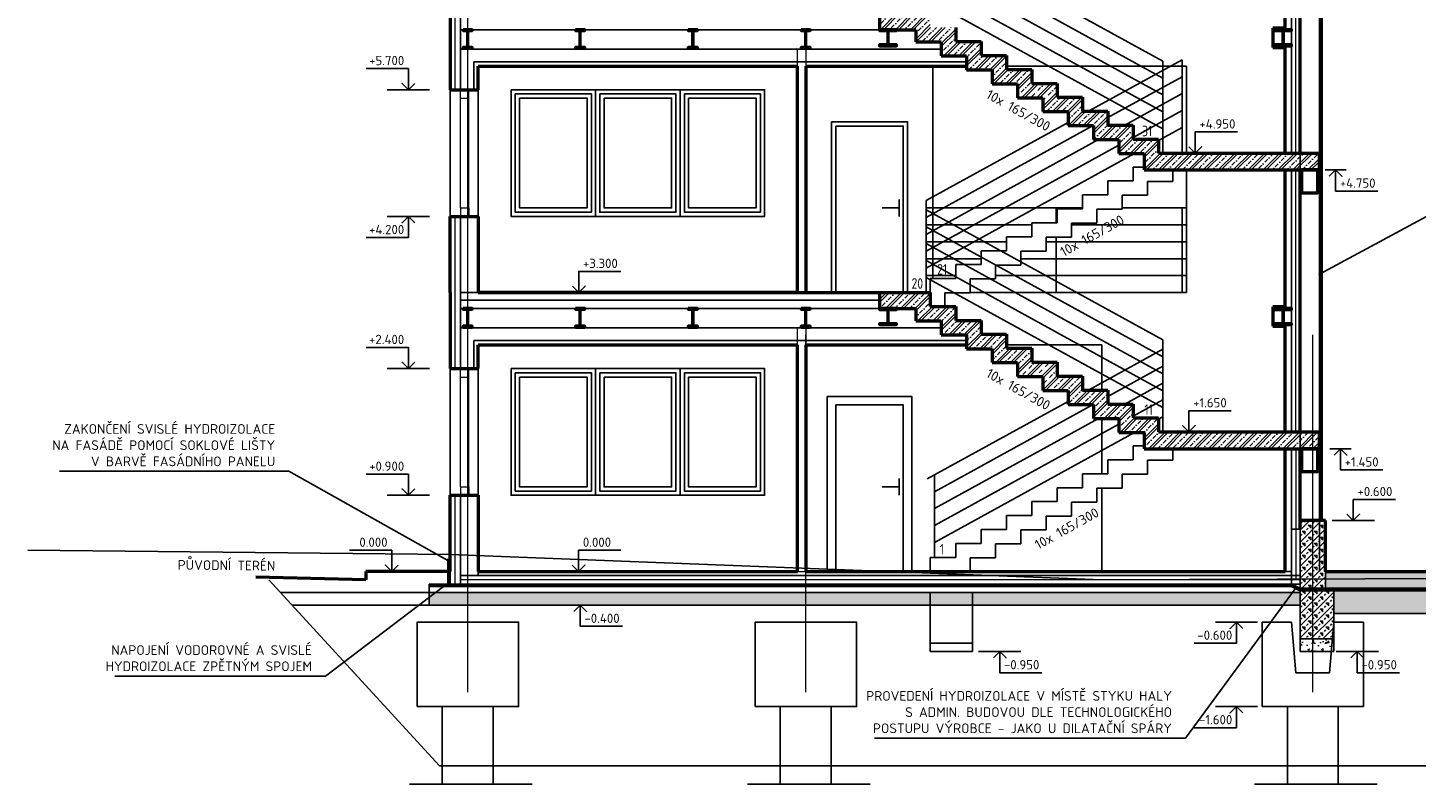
# Model space of a CAD drawing. Header units: millimetres. Extents: x -102634 to 407724, y -68883 to 155589.
# Tile 46 of 80: x 120207 to 136638, y 108641 to 117593. Entities that reach past the tile are written whole.
import ezdxf
from ezdxf.enums import TextEntityAlignment as Align
from ezdxf.lldxf.tags import DXFTag

# ---------------------------------------------------------------- set-up
doc = ezdxf.new("R2010")
doc.units = ezdxf.units.MM
doc.header["$LTSCALE"] = 20
doc.linetypes.add('IZOLACE_VODOTESNA_0.5', pattern=[30, 15, -15])
for name, color, linetype, lineweight in [('7_TISK PDF', 7, 'Continuous', 25), ('CKDVERE_', 7, 'Continuous', 25), ('CKIZOLACE', 7, 'Continuous', 18), ('CKOKNA', 7, 'Continuous', 18), ('CKRASTR', 7, 'DASHDOT', 18), ('CKSCHODY_POHLED', 7, 'Continuous', 25), ('CKSCHODY_REZ', 6, 'Continuous', 50), ('CKSTENY_PODROVINOU', 7, 'Continuous', 25), ('CKSTENY_REZ', 7, 'Continuous', 50), ('CKTEXTY_MALE', 8, 'Continuous', 18), ('CSPROFILY_REZY', 7, 'Continuous', 50), ('pohledy', 7, 'Continuous', 25), ('srafy', 7, 'Continuous', 18)]:
    doc.layers.add(name, color=color, linetype=linetype, lineweight=lineweight)
doc.layers.add('CKKOTY_VYS', color=8, linetype='Continuous', lineweight=25, plot=False)
doc.styles.get("Standard").update_dxf_attribs({"font": 'isocpeur.ttf'})
tags = doc.linetypes.add('DASHDOT', pattern=[25.4, 12.7, -6.35, 0, -6.35]).pattern_tags.tags
tags[10:11] = [DXFTag(74, 4), DXFTag(75, 0), DXFTag(340, '0'), DXFTag(46, 0.0), DXFTag(50, 0.0), DXFTag(44, 0.0), DXFTag(45, 0.0)]
tags[8:9] = [DXFTag(74, 4), DXFTag(75, 0), DXFTag(340, '0'), DXFTag(46, 0.0), DXFTag(50, 0.0), DXFTag(44, 0.0), DXFTag(45, 0.0)]
tags[6:7] = [DXFTag(74, 4), DXFTag(75, 0), DXFTag(340, '0'), DXFTag(46, 0.0), DXFTag(50, 0.0), DXFTag(44, 0.0), DXFTag(45, 0.0)]
tags[4:5] = [DXFTag(74, 4), DXFTag(75, 0), DXFTag(340, '0'), DXFTag(46, 0.0), DXFTag(50, 0.0), DXFTag(44, 0.0), DXFTag(45, 0.0)]
tags = doc.linetypes.add('DASHED', pattern=[19.05, 12.7, -6.35]).pattern_tags.tags
tags[6:7] = [DXFTag(74, 4), DXFTag(75, 0), DXFTag(340, '0'), DXFTag(46, 0.0), DXFTag(50, 0.0), DXFTag(44, 0.0), DXFTag(45, 0.0)]
tags[4:5] = [DXFTag(74, 4), DXFTag(75, 0), DXFTag(340, '0'), DXFTag(46, 0.0), DXFTag(50, 0.0), DXFTag(44, 0.0), DXFTag(45, 0.0)]
doc.linetypes.add('IZOLACE_POLYSTYREN_EXPANDOVANY', pattern='A,1,[224,CADKON.SHX,S=0.01,R=0,X=-0.5,Y=-1.74],-2', length=3)
doc.linetypes.add('IZOLACE_POLYSTYREN_PENOVY', pattern='A,0.001,[228,CADKON.SHX,S=0.1,R=0,X=0,Y=0],-2', length=2.001)
doc.linetypes.add('IZOLACE_PROTIOTRESOVA', pattern='A,0.001,[219,CADKON.SHX,S=1,R=0,X=0,Y=0],-1,[219,CADKON.SHX,S=1,R=180,X=1,Y=0],-1', length=2.001)
doc.linetypes.add('IZOLACE_TEPELNA_U', pattern='A,0.00254,-2.54,[216,CADKON.SHX,S=2.54,R=0,X=-2.54,Y=0],-15.24,[216,CADKON.SHX,S=2.54,R=180,X=2.54,Y=0],-2.54', length=20.32254)
tags = doc.linetypes.add('PRERUSENI', pattern='A,60,[100,CADKON.SHX,S=2.5,R=0,X=0,Y=0],-10', length=70).pattern_tags.tags
tags[12:13] = [DXFTag(74, 4), DXFTag(75, 0), DXFTag(340, '0'), DXFTag(46, 0.0), DXFTag(50, 0.0), DXFTag(44, 0.0), DXFTag(45, 0.0)]
doc.dimstyles.new('CADKON$7', dxfattribs={"dimscale": 100, "dimtxt": 2.5, "dimasz": 2.5, "dimexe": 1.8, "dimexo": 5, "dimgap": 0.6, "dimtad": 1, "dimrnd": 1, "dimtxsty": 'Standard', "dimblk1": 'OBLIQUE', "dimblk2": 'OBLIQUE', "dimsah": 1, "dimcen": 2.5, "dimadec": 1, "dimazin": 2, "dimtfac": 1, "dimtdec": 4, "dimtix": 1, "dimtmove": 0, "dimatfit": 3, "dimldrblk": 'DOTSMALL', "dimfxl": 5, "dimfxlon": 1, "dimtfill": 1, "dimtolj": 1, "dimarcsym": 0})
pattern_1 = [(45, (0, 0), (-70.71068, 70.71068), []), (45, (70.71, 0), (-70.71068, 70.71068), [25, -75]), (135, (123.74, 17.68), (-70.71068, -70.71068), [50, -50]), (0, (88.39, 53.03), (70.710678, 70.710678), [35.35534, -106.06602]), (90, (123.744, 17.68), (-70.710678, 70.710678), [35.35534, -106.06602])]
pattern_2 = [(45, (0, 0), (-88.38835, 88.38835), []), (45, (35.36, 0), (-88.38835, 88.38835), []), (45, (106.07, 0), (-53.03301, 123.74369), [50, -25, 0, -25])]
pattern_3 = [(50, (0, 0), (182.18467, -15.93909), [19.05, -209.55]), (355, (0, 0), (-35.24283, 191.05664), [15.24, -167.64]), (100.451, (15.18, -1.33), (146.9425, 175.11669), [16.19, -178.09]), (46.1842, (0, 50.8), (271.07904, -42.04233), [28.575, -314.325]), (96.6356, (22.6, 47.3), (237.40423, 247.42556), [24.285, -267.135]), (351.184, (0, 50.8), (237.4046, 247.4251), [22.86, -251.46]), (21, (25.4, 38.1), (151.61488, -102.26552), [19.05, -209.55]), (326, (25.4, 38.1), (61.80203, 184.18797), [15.24, -167.64]), (71.4514, (38.03, 29.58), (213.41649, 81.92286), [16.19, -178.09]), (37.5, (0, 0), (3.088603, 84.555039), [0, -165.608, 0, -170.18, 0, -168.275]), (7.5, (0, 0), (66.819663, 100.180575), [0, -97.028, 0, -161.798, 0, -64.135]), (-32.5, (-56.64, 0), (135.590595, -5.728744), [0, -63.5, 0, -198.12, 0, -262.89]), (-42.5, (-82.04, 0), (148.12918, 25.42649), [0, -82.55, 0, -131.572, 0, -186.69])]

# ---------------------------------------------------------------- blocks, each defined once
blk = doc.blocks.new('*U682')
at = {"color": 0, "linetype": 'ByBlock', "lineweight": -2}
blk.add_lwpolyline([(-1.5, 1.5), (0, 0), (1.5, 1.5), (0, 0), (0, 5), (10, 5)], dxfattribs=at)
blk = doc.blocks.new('*U683')
at = {"color": 0, "linetype": 'ByBlock', "lineweight": -2}
blk.add_lwpolyline([(-1.5, 1.5), (0, 0), (1.5, 1.5), (0, 0), (0, 5), (10, 5)], dxfattribs=at)
blk = doc.blocks.new('*U687')
at = {"color": 0, "linetype": 'ByBlock', "lineweight": -2}
blk.add_lwpolyline([(-1.5, 1.5), (0, 0), (1.5, 1.5), (0, 0), (0, 5), (10, 5)], dxfattribs=at)
blk = doc.blocks.new('*U688')
at = {"color": 0, "linetype": 'ByBlock', "lineweight": -2}
blk.add_lwpolyline([(-1.5, 1.5), (0, 0), (1.5, 1.5), (0, 0), (0, 5), (10, 5)], dxfattribs=at)
blk = doc.blocks.new('*U689')
at = {"color": 0, "linetype": 'ByBlock', "lineweight": -2}
blk.add_lwpolyline([(-1.5, 1.5), (0, 0), (1.5, 1.5), (0, 0), (0, 5), (10, 5)], dxfattribs=at)
blk = doc.blocks.new('*U694')
at = {"color": 0, "linetype": 'ByBlock', "lineweight": -2}
blk.add_lwpolyline([(-1.5, 1.5), (0, 0), (1.5, 1.5), (0, 0), (0, 5), (10, 5)], dxfattribs=at)
blk = doc.blocks.new('*U696')
at = {"color": 0, "linetype": 'ByBlock', "lineweight": -2}
blk.add_lwpolyline([(-1.5, 1.5), (0, 0), (1.5, 1.5), (0, 0), (0, 5), (10, 5)], dxfattribs=at)
blk = doc.blocks.new('*U700')
at = {"color": 0, "linetype": 'ByBlock', "lineweight": -2}
blk.add_lwpolyline([(-1.5, -1.5), (0, 0), (1.5, -1.5), (0, 0), (0, -5), (10, -5)], dxfattribs=at)
blk = doc.blocks.new('*U703')
at = {"color": 0, "linetype": 'ByBlock', "lineweight": -2}
blk.add_lwpolyline([(-1.5, -1.5), (0, 0), (1.5, -1.5), (0, 0), (0, -5), (10, -5)], dxfattribs=at)
blk = doc.blocks.new('*U786')
at = {"color": 0, "linetype": 'ByBlock', "lineweight": -2}
blk.add_lwpolyline([(-1.5, -1.5), (0, 0), (1.5, -1.5), (0, 0), (0, -5), (10, -5)], dxfattribs=at)
blk = doc.blocks.new('*U787')
at = {"color": 0, "linetype": 'ByBlock', "lineweight": -2}
blk.add_lwpolyline([(-1.5, -1.5), (0, 0), (1.5, -1.5), (0, 0), (0, -5), (10, -5)], dxfattribs=at)
blk = doc.blocks.new('*U695')
at = {"color": 0, "linetype": 'ByBlock', "lineweight": -2}
blk.add_lwpolyline([(-1.5, 1.5), (0, 0), (1.5, 1.5), (0, 0), (0, 5), (10, 5)], dxfattribs=at)
blk = doc.blocks.new('*U701')
at = {"color": 0, "linetype": 'ByBlock', "lineweight": -2}
blk.add_lwpolyline([(-1.5, -1.5), (0, 0), (1.5, -1.5), (0, 0), (0, -5), (10, -5)], dxfattribs=at)
blk = doc.blocks.new('*U718')
at = {"color": 0, "linetype": 'ByBlock', "lineweight": -2}
blk.add_lwpolyline([(-1.5, -1.5), (0, 0), (1.5, -1.5), (0, 0), (0, -5), (10, -5)], dxfattribs=at)
blk = doc.blocks.new('*U628')
at = {"layer": 'pohledy'}
for p, q in [((1500, 2400), (-1500, 2400)), ((-1500, 2400), (-1500, 900)), ((1500, 900), (1500, 2400)), ((-1500, 900), (1500, 900))]:
    blk.add_line(p, q, dxfattribs=at)
blk = doc.blocks.new('OK sklad')
at = {"layer": '7_TISK PDF', "transparency": 33554687}
for p, q in [((-230, 12624), (-230, 0)), ((0, 12624), (0, 0))]:
    blk.add_line(p, q, dxfattribs=at)
blk = doc.blocks.new('_OBLIQUE')
at = {"color": 0, "linetype": 'ByBlock', "transparency": 33554687}
blk.add_line((-0.5, -0.5), (0.5, 0.5), dxfattribs=at)
blk = doc.blocks.new('*U883')
at = {"color": 0, "linetype": 'ByBlock', "lineweight": -2}
blk.add_lwpolyline([(-1.5, -1.5), (0, 0), (1.5, -1.5), (0, 0), (0, -5), (10, -5)], dxfattribs=at)
blk = doc.blocks.new('*U884')
at = {"color": 0, "linetype": 'ByBlock', "lineweight": -2}
blk.add_lwpolyline([(-1.5, -1.5), (0, 0), (1.5, -1.5), (0, 0), (0, -5), (10, -5)], dxfattribs=at)

msp = doc.modelspace()

# ---------------------------------------------------------------- hatches: boundary and pattern name
at = {"layer": 'srafy'}
h = msp.add_hatch(dxfattribs=at)
h.set_pattern_fill('BETON-ZELEZOBETON', color=256, scale=25, style=0)
h.set_pattern_definition(pattern_2)
h.paths.add_polyline_path([(130888, 117595), (130888, 117760), (130838, 117760), (130418, 117760), (130288, 117760), (130288, 117670), (130288, 117570), (130488, 117570), (130718, 117570), (130718, 117425), (131018, 117425), (131018, 117340), (131018, 117260), (131318, 117260), (131318, 117190), (131318, 117140), (131318, 117095), (131618, 117095), (131618, 117040), (131618, 116930), (131918, 116930), (131918, 116765), (132018, 116765), (132118, 116765), (132218, 116765), (132218, 116600), (132518, 116600), (132518, 116472), (132518, 116435), (132815, 116435), (132818, 116435), (132818, 116270), (132879, 116270), (132918, 116270), (133118, 116270), (133118, 116202), (133118, 116105), (133306, 116105), (133418, 116105), (133418, 115945), (133418, 115910), (133758, 115910), (135088, 115910), (135163, 115910), (135263, 115910), (135263, 116110), (135163, 116110), (135088, 116110), (133638, 116110), (133588, 116110), (133588, 116260), (133588, 116275), (133288, 116275), (133288, 116295), (133288, 116440), (133188, 116440), (132988, 116440), (132988, 116530), (132988, 116605), (132918, 116605), (132818, 116605), (132761, 116605), (132688, 116605), (132688, 116770), (132388, 116770), (132388, 116935), (132118, 116935), (132088, 116935), (132088, 117100), (132018, 117100), (131788, 117100), (131788, 117140), (131788, 117265), (131488, 117265), (131488, 117430), (131188, 117430), (131188, 117595)])
h.paths.add_polyline_path([(135281, 115910), (135473, 115910), (135488, 115910), (135488, 116110), (135263, 116110), (135263, 115910)])
h.paths.add_polyline_path([(134360, 115746), (134360, 116274), (134690, 116274), (134690, 115746)], flags=24)
h = msp.add_hatch(dxfattribs=at)
h.set_pattern_fill('BETON-ZELEZOBETON', color=256, scale=25, style=0)
h.set_pattern_definition(pattern_2)
h.paths.add_polyline_path([(131318, 113960), (131318, 113890), (131318, 113840), (131318, 113795), (131618, 113795), (131618, 113740), (131618, 113630), (131918, 113630), (131918, 113465), (132018, 113465), (132118, 113465), (132218, 113465), (132218, 113300), (132518, 113300), (132518, 113172), (132518, 113135), (132815, 113135), (132818, 113135), (132818, 112970), (132879, 112970), (132918, 112970), (133118, 112970), (133118, 112902), (133118, 112805), (133306, 112805), (133418, 112805), (133418, 112645), (133418, 112610), (133758, 112610), (135088, 112610), (135163, 112610), (135263, 112610), (135263, 112810), (135163, 112810), (135088, 112810), (133638, 112810), (133588, 112810), (133588, 112960), (133588, 112975), (133288, 112975), (133288, 112995), (133288, 113140), (133188, 113140), (132988, 113140), (132988, 113230), (132988, 113305), (132918, 113305), (132818, 113305), (132761, 113305), (132688, 113305), (132688, 113470), (132388, 113470), (132388, 113635), (132118, 113635), (132088, 113635), (132088, 113800), (132018, 113800), (131788, 113800), (131788, 113840), (131788, 113965), (131488, 113965), (131488, 114130), (131188, 114130), (131188, 114295), (130888, 114295), (130888, 114460), (130838, 114460), (130418, 114460), (130288, 114460), (130288, 114370), (130288, 114270), (130488, 114270), (130718, 114270), (130718, 114125), (131018, 114125), (131018, 114040), (131018, 113960)])
h.paths.add_polyline_path([(134360, 112446), (134360, 112974), (134690, 112974), (134690, 112446)], flags=24)
h = msp.add_hatch(dxfattribs=at)
h.set_pattern_fill('BETON-ZELEZOBETON', color=256, scale=25, style=0)
h.set_pattern_definition(pattern_2)
h.paths.add_polyline_path([(135263, 112810), (135263, 112610), (135281, 112610), (135473, 112610), (135488, 112610), (135488, 112810)])
h.paths.add_polyline_path([(134360, 112446), (134360, 112974), (134690, 112974), (134690, 112446)], flags=24)
h = msp.add_hatch(dxfattribs=at)
h.set_pattern_fill('BETON-PERLITBETON', color=256, scale=25, style=0)
h.set_pattern_definition(pattern_1)
h.paths.add_polyline_path([(135563, 111160), (135563, 111760), (135493, 111760), (135263, 111760), (135263, 111660), (135263, 111110), (135263, 111069), (135563, 111070)])
h.paths.add_polyline_path([(135263, 110760), (135263, 110360), (135663, 110360), (135663, 110660), (135663, 110960), (135563, 110960), (135263, 110960), (135263, 110910)])
h = msp.add_hatch(dxfattribs=at)
h.set_pattern_fill('AR-CONC', color=256, style=0)
h.set_pattern_definition(pattern_3)
h.paths.add_polyline_path([(131388, 110760), (135263, 110760), (135263, 110910), (131388, 110910)])
h.paths.add_polyline_path([(131388, 110760), (131388, 110910), (130888, 110910), (130888, 110760)])
h.paths.add_polyline_path([(130888, 110760), (130888, 110910), (124957, 110910), (124957, 110760)])
h.paths.add_polyline_path([(128172, 110685), (128172, 111235), (128502, 111235), (128502, 110685)], flags=24)
h = msp.add_hatch(dxfattribs=at)
h.set_pattern_fill('BETON-ZELEZOBETON', color=256, scale=25, style=0)
h.set_pattern_definition(pattern_2)
h.paths.add_polyline_path([(157413, 110960), (157413, 111160), (157263, 111160), (150563, 111160), (147763, 111160), (146413, 111160), (146413, 111110), (150030, 110960)])
h.paths.add_polyline_path([(146413, 111160), (145063, 111160), (142263, 111160), (135563, 111160), (135563, 111070), (146413, 111110)])
h.paths.add_polyline_path([(146413, 111110), (150030, 110960), (135563, 110960), (135563, 111070)])
h.paths.add_polyline_path([(157413, 110960), (157413, 111160), (157563, 111160), (157563, 110960)])
h = msp.add_hatch(dxfattribs=at)
h.set_pattern_fill('BETON-PERLITBETON', color=256, scale=25, style=0)
h.set_pattern_definition(pattern_1)
h.paths.add_polyline_path([(135413, 110960), (135413, 111070), (135563, 111070), (135563, 110960)])
h.paths.add_polyline_path([(135413, 111070), (135413, 110960), (135263, 110960), (135263, 111069)])
h = msp.add_hatch(dxfattribs=at)
h.set_pattern_fill('AR-CONC', color=256, style=0)
h.set_pattern_definition(pattern_3)
h.paths.add_polyline_path([(157163, 110664), (157163, 110960), (150030, 110960)])
h.paths.add_polyline_path([(150030, 110960), (135663, 110960), (135663, 110660), (157163, 110660), (157163, 110664)])
h.paths.add_polyline_path([(137492, 110317), (137492, 110845), (137822, 110845), (137822, 110317)], flags=24)
h = msp.add_hatch(dxfattribs=at)
h.set_pattern_fill('AR-CONC', color=256, style=0)
h.set_pattern_definition(pattern_3)
h.paths.add_polyline_path([(135663, 110210), (135663, 110360), (135263, 110360), (135263, 110210)])

# ---------------------------------------------------------------- linework, layer by layer
at = {"layer": 'CKDVERE_'}
for p, q in [((125207, 116860), (125537, 116860)), ((125207, 115360), (125537, 115360)), ((125207, 113560), (125537, 113560)), ((125207, 112060), (125537, 112060))]:
    msp.add_line(p, q, dxfattribs=at)
at = {"layer": 'CKIZOLACE'}
for p, q in [((125177, 111010), (125177, 111310)), ((125327, 111010), (125327, 111110)), ((135263, 111010), (135263, 111110)), ((124957, 110980), (124957, 111010)), ((124957, 110980), (135156, 110980)), ((135263, 111010), (125327, 111010)), ((135156, 110980), (135256, 110930)), ((135256, 110930), (157563, 110930))]:
    msp.add_line(p, q, dxfattribs=at)
at = {"layer": 'CKIZOLACE', "linetype": 'IZOLACE_POLYSTYREN_PENOVY', "ltscale": 5}
for points in [[(135213, 116110), (135213, 117760), (135213, 119210)], [(135213, 112810), (135213, 114460), (135213, 115910)], [(135213, 112610), (135213, 111660)]]:
    msp.add_lwpolyline(points, dxfattribs=at)
at = {"layer": 'CKIZOLACE', "linetype": 'IZOLACE_POLYSTYREN_EXPANDOVANY', "ltscale": 3}
for points in [[(125267, 116860), (125267, 117760), (125267, 118660)], [(125267, 113560), (125267, 114460), (125267, 115360)], [(125267, 111010), (125267, 111160), (125267, 112060)]]:
    msp.add_lwpolyline(points, dxfattribs=at)
at = {"layer": 'CKIZOLACE', "linetype": 'IZOLACE_PROTIOTRESOVA', "ltscale": 5}
msp.add_lwpolyline([(135213, 111661), (135215, 111069)], dxfattribs=at)
at = {"layer": 'CKIZOLACE', "linetype": 'IZOLACE_VODOTESNA_0.5'}
for points in [[(125192, 111010, 30, 30, 0), (125192, 111310, 0, 0, 0)], [(124957, 110995, 30, 30, 0), (135159, 110995, 30, 30, 0), (135259, 110945, 30, 30, 0), (157563, 110945, 0, 0, 0)]]:
    msp.add_lwpolyline(points, format="xyseb", dxfattribs=at)
at = {"layer": 'CKIZOLACE', "linetype": 'IZOLACE_TEPELNA_U', "ltscale": 0.492126}
msp.add_lwpolyline([(135263, 111060), (125327, 111060)], dxfattribs=at)
at = {"layer": 'CKKOTY_VYS'}
for p, q in [((124962, 116860), (124462, 116860)), ((134198, 116110), (133698, 116110)), ((135809, 115910), (135559, 115910)), ((124962, 115360), (124462, 115360)), ((126977, 114460), (126477, 114460)), ((124962, 113560), (124462, 113560)), ((134198, 112810), (133698, 112810)), ((135867, 112610), (135617, 112610)), ((124962, 112060), (124462, 112060)), ((136143, 111760), (135643, 111760)), ((124765, 111160), (124265, 111160)), ((126976, 111160), (126476, 111160)), ((126995, 110760), (126495, 110760)), ((134761, 110560), (134261, 110560)), ((131959, 110210), (131459, 110210)), ((136190, 110210), (135690, 110210)), ((134761, 109560), (134261, 109560))]:
    msp.add_line(p, q, dxfattribs=at)
at = {"layer": 'CKOKNA'}
for p, q in [((125327, 116760), (125327, 116860)), ((125427, 116760), (125427, 116860)), ((125327, 115460), (125327, 116760)), ((125327, 116760), (125427, 116760)), ((125427, 115460), (125427, 116760)), ((125327, 115460), (125427, 115460)), ((125327, 115460), (125327, 115360)), ((125427, 115460), (125427, 115360)), ((125327, 113460), (125327, 113560)), ((125427, 113460), (125427, 113560)), ((125327, 112160), (125327, 113460)), ((125327, 113460), (125427, 113460)), ((125427, 112160), (125427, 113460)), ((125327, 112160), (125427, 112160)), ((125327, 112160), (125327, 112060)), ((125427, 112160), (125427, 112060))]:
    msp.add_line(p, q, dxfattribs=at)
at = {"layer": 'CKRASTR'}
for p, q in [((125413, 109729), (125413, 126228)), ((129413, 109729), (129413, 113960)), ((135413, 109729), (135413, 113960))]:
    msp.add_line(p, q, dxfattribs=at)
at = {"layer": 'CKSCHODY_POHLED'}
for p, q in [((133288, 115945), (133288, 115780)), ((133418, 115945), (133288, 115945)), ((133758, 115775), (133758, 115910)), ((133288, 115780), (132988, 115780)), ((132988, 115780), (132988, 115615)), ((133758, 115775), (133458, 115775)), ((133458, 115775), (133458, 115610)), ((132988, 115615), (132688, 115615)), ((132688, 115615), (132688, 115450)), ((133158, 115610), (133158, 115445)), ((133458, 115610), (133158, 115610)), ((132688, 115450), (132388, 115450)), ((132388, 115450), (132388, 115285)), ((132858, 115445), (132858, 115280)), ((133158, 115445), (132858, 115445)), ((132388, 115285), (132088, 115285)), ((132088, 115285), (132088, 115120)), ((132858, 115280), (132558, 115280)), ((132558, 115280), (132558, 115115)), ((132088, 115120), (131788, 115120)), ((131788, 115120), (131788, 114955)), ((132258, 115115), (132258, 114950)), ((132558, 115115), (132258, 115115)), ((131788, 114955), (131488, 114955)), ((131488, 114955), (131488, 114790)), ((131958, 114950), (131958, 114785)), ((132258, 114950), (131958, 114950)), ((131488, 114790), (131188, 114790)), ((131188, 114790), (131188, 114625)), ((131958, 114785), (131658, 114785)), ((131658, 114785), (131658, 114620)), ((131095, 114625), (130888, 114625)), ((130888, 114625), (130888, 114460)), ((131188, 114625), (131095, 114625)), ((131358, 114620), (131358, 114455)), ((131658, 114620), (131358, 114620)), ((131058, 114455), (131058, 114295)), ((131358, 114455), (131058, 114455)), ((133288, 112645), (133288, 112480)), ((133418, 112645), (133288, 112645)), ((133758, 112475), (133758, 112610)), ((133288, 112480), (132988, 112480)), ((132988, 112480), (132988, 112315)), ((133458, 112475), (133458, 112310)), ((133758, 112475), (133458, 112475)), ((132988, 112315), (132688, 112315)), ((132688, 112315), (132688, 112150)), ((133158, 112310), (133158, 112145)), ((133458, 112310), (133158, 112310)), ((132688, 112150), (132388, 112150)), ((132388, 112150), (132388, 111985)), ((132858, 112145), (132858, 111980)), ((133158, 112145), (132858, 112145)), ((132388, 111985), (132088, 111985)), ((132088, 111985), (132088, 111820)), ((132558, 111980), (132558, 111815)), ((132858, 111980), (132558, 111980)), ((132088, 111820), (131788, 111820)), ((131788, 111820), (131788, 111655)), ((132258, 111815), (132258, 111650)), ((132558, 111815), (132258, 111815)), ((131788, 111655), (131488, 111655)), ((131488, 111655), (131488, 111490)), ((132258, 111650), (131958, 111650)), ((131958, 111650), (131958, 111485)), ((131488, 111490), (131188, 111490)), ((131188, 111490), (131188, 111325)), ((131658, 111485), (131658, 111320)), ((131958, 111485), (131658, 111485)), ((131095, 111325), (130888, 111325)), ((130888, 111325), (130888, 111160)), ((131188, 111325), (131095, 111325)), ((131358, 111320), (131358, 111160)), ((131658, 111320), (131358, 111320)), ((131095, 111160), (130888, 111160))]:
    msp.add_line(p, q, dxfattribs=at)
at = {"layer": 'CKSCHODY_REZ'}
for points in [[(130288, 117760), (130288, 117570)], [(130718, 117570), (130718, 117425)], [(131188, 117595), (131188, 117430)], [(130718, 117425), (131018, 117425)], [(131018, 117425), (131018, 117260)], [(131188, 117430), (131488, 117430)], [(131488, 117430), (131488, 117265)], [(131018, 117260), (131318, 117260)], [(131318, 117260), (131318, 117095)], [(131488, 117265), (131788, 117265)], [(131788, 117265), (131788, 117100)], [(131318, 117095), (131618, 117095)], [(131618, 117095), (131618, 116930)], [(131788, 117100), (132088, 117100)], [(132088, 117100), (132088, 116935)], [(131618, 116930), (131918, 116930)], [(131918, 116930), (131918, 116765)], [(132088, 116935), (132388, 116935)], [(132388, 116935), (132388, 116770)], [(131918, 116765), (132218, 116765)], [(132218, 116765), (132218, 116600)], [(132388, 116770), (132688, 116770)], [(132688, 116770), (132688, 116605)], [(132218, 116600), (132518, 116600)], [(132518, 116600), (132518, 116435)], [(132688, 116605), (132988, 116605)], [(132988, 116605), (132988, 116440)], [(132518, 116435), (132818, 116435)], [(132818, 116435), (132818, 116270)], [(132988, 116440), (133288, 116440)], [(133288, 116440), (133288, 116275)], [(132818, 116270), (133118, 116270)], [(133118, 116270), (133118, 116105)], [(133288, 116275), (133588, 116275)], [(133588, 116275), (133588, 116110)], [(133118, 116105), (133418, 116105)], [(133418, 116105), (133418, 115910)], [(133588, 116110), (135488, 116110)], [(135488, 116110), (135488, 115960)], [(135488, 116110), (135488, 115960)], [(135488, 116110), (135488, 115910)], [(133418, 115910), (135488, 115910)], [(130288, 114460), (130288, 114270)], [(130588, 114460), (130888, 114460)], [(130888, 114460), (130888, 114295)], [(130718, 114270), (130718, 114125)], [(130888, 114295), (131188, 114295)], [(131188, 114295), (131188, 114130)], [(130718, 114125), (131018, 114125)], [(131018, 114125), (131018, 113960)], [(131188, 114130), (131488, 114130)], [(131488, 114130), (131488, 113965)], [(131018, 113960), (131318, 113960)], [(131318, 113960), (131318, 113795)], [(131488, 113965), (131788, 113965)], [(131788, 113965), (131788, 113800)], [(131318, 113795), (131618, 113795)], [(131618, 113795), (131618, 113630)], [(131788, 113800), (132088, 113800)], [(132088, 113800), (132088, 113635)], [(131618, 113630), (131918, 113630)], [(131918, 113630), (131918, 113465)], [(132088, 113635), (132388, 113635)], [(132388, 113635), (132388, 113470)], [(131918, 113465), (132218, 113465)], [(132218, 113465), (132218, 113300)], [(132388, 113470), (132688, 113470)], [(132688, 113470), (132688, 113305)], [(132218, 113300), (132518, 113300)], [(132518, 113300), (132518, 113135)], [(132688, 113305), (132988, 113305)], [(132988, 113305), (132988, 113140)], [(132518, 113135), (132818, 113135)], [(132818, 113135), (132818, 112970)], [(132988, 113140), (133288, 113140)], [(133288, 113140), (133288, 112975)], [(132818, 112970), (133118, 112970)], [(133118, 112970), (133118, 112805)], [(133288, 112975), (133588, 112975)], [(133588, 112975), (133588, 112810)], [(133118, 112805), (133418, 112805)], [(133418, 112805), (133418, 112610)], [(133588, 112810), (135488, 112810)], [(135488, 112810), (135488, 112660)], [(135488, 112810), (135488, 112660)], [(135488, 112810), (135488, 112610)], [(133418, 112610), (135488, 112610)]]:
    msp.add_lwpolyline(points, dxfattribs=at)
at = {"layer": 'CKSTENY_PODROVINOU'}
for p, q in [((125327, 116860), (125327, 117760)), ((135163, 116110), (135163, 117760)), ((135263, 116110), (135263, 117760)), ((125327, 116860), (125207, 116860)), ((135263, 116110), (135163, 116110)), ((135263, 115910), (135163, 115910)), ((135163, 114460), (135163, 115910)), ((135263, 114460), (135263, 115910)), ((125327, 115360), (125207, 115360)), ((125327, 114460), (125327, 115360)), ((125327, 113560), (125327, 114460)), ((135163, 112810), (135163, 114460)), ((135263, 112810), (135263, 114460)), ((125327, 113560), (125207, 113560)), ((135263, 112810), (135163, 112810)), ((135163, 111010), (135163, 112610)), ((135163, 112610), (135163, 111660)), ((135263, 112610), (135163, 112610)), ((135263, 112610), (135263, 111660)), ((125327, 112060), (125207, 112060)), ((125327, 111160), (125327, 112060)), ((135263, 111660), (135163, 111660)), ((135263, 111660), (135163, 111660)), ((135263, 111661), (135263, 111069)), ((125327, 111010), (125327, 111160)), ((124957, 111010), (135163, 111010)), ((124957, 111010), (135163, 111010)), ((124957, 110960), (124957, 111010)), ((124957, 111010), (135163, 111010)), ((124957, 110960), (124957, 111010)), ((125327, 111010), (125207, 111010)), ((135163, 111010), (135263, 110960)), ((135163, 111010), (135263, 110960)), ((135163, 111010), (135263, 110960)), ((135265, 111069), (135165, 111069)), ((135263, 110960), (135663, 110960)), ((135263, 110960), (157163, 110960)), ((135263, 110960), (157163, 110960)), ((135563, 110960), (157263, 110960))]:
    msp.add_line(p, q, dxfattribs=at)
at = {"layer": 'CKSTENY_REZ'}
for p, q in [((135513, 119435), (135513, 111760)), ((135088, 117590), (135088, 119210)), ((135263, 116110), (135263, 119210)), ((125207, 117760), (125207, 116860)), ((130288, 117570), (130718, 117570)), ((135088, 117590), (134943, 117590)), ((134943, 117590), (134943, 117360)), ((134943, 117360), (135088, 117360)), ((135088, 116110), (135088, 117360)), ((125537, 117140), (129318, 117140)), ((125537, 116860), (125537, 117140)), ((129318, 114460), (129318, 117140)), ((129418, 117140), (131318, 117140)), ((129418, 114460), (129418, 117140)), ((129418, 117140), (129418, 117140)), ((125207, 116860), (125537, 116860)), ((135088, 114290), (135088, 115910)), ((135263, 112810), (135263, 115910)), ((125207, 115360), (125537, 115360)), ((125207, 114460), (125207, 115360)), ((125537, 115360), (125537, 114460)), ((125207, 114460), (125207, 113560)), ((129318, 114460), (125537, 114460)), ((125537, 114460), (129318, 114460)), ((129318, 114460), (130888, 114460)), ((135263, 112810), (135263, 114460)), ((130288, 114270), (130718, 114270)), ((135088, 114290), (134943, 114290)), ((134943, 114290), (134943, 114060)), ((134943, 114060), (135088, 114060)), ((135088, 112810), (135088, 114060)), ((125537, 113560), (125537, 113840)), ((125537, 113840), (129318, 113840)), ((129318, 111160), (129318, 113840)), ((129418, 113840), (129418, 113840)), ((129418, 113840), (131318, 113840)), ((129418, 111160), (129418, 113840)), ((125207, 113560), (125537, 113560)), ((135088, 111160), (135088, 112610)), ((135263, 111660), (135263, 112610)), ((125207, 112060), (125537, 112060)), ((125207, 111160), (125207, 112060)), ((125537, 112060), (125537, 111160)), ((135563, 111760), (135263, 111760)), ((135563, 111160), (135563, 111760)), ((124207, 111060), (122907, 111091)), ((125177, 111160), (124207, 111160)), ((124207, 111160), (124207, 111060)), ((125537, 111160), (129318, 111160)), ((129418, 111160), (135088, 111160)), ((135563, 111160), (157263, 111160))]:
    msp.add_line(p, q, dxfattribs=at)
at = {"layer": 'CSPROFILY_REZY'}
for points in [[(125358, 117570), (125358, 117561), (125398, 117561, -0.414214), (125410, 117549), (125410, 117372, -0.414214), (125398, 117360), (125358, 117360), (125358, 117350), (125468, 117350), (125468, 117360), (125428, 117360, -0.414214), (125416, 117372), (125416, 117549, -0.414214), (125428, 117561), (125468, 117561), (125468, 117570)], [(126688, 117570), (126688, 117561), (126728, 117561, -0.414214), (126740, 117549), (126740, 117372, -0.414214), (126728, 117360), (126688, 117360), (126688, 117350), (126798, 117350), (126798, 117360), (126758, 117360, -0.414214), (126746, 117372), (126746, 117549, -0.414214), (126758, 117561), (126798, 117561), (126798, 117570)], [(128023, 117570), (128023, 117561), (128063, 117561, -0.414214), (128075, 117549), (128075, 117372, -0.414214), (128063, 117360), (128023, 117360), (128023, 117350), (128133, 117350), (128133, 117360), (128093, 117360, -0.414214), (128081, 117372), (128081, 117549, -0.414214), (128093, 117561), (128133, 117561), (128133, 117570)], [(129358, 117570), (129358, 117561), (129398, 117561, -0.414214), (129410, 117549), (129410, 117372, -0.414214), (129398, 117360), (129358, 117360), (129358, 117350), (129468, 117350), (129468, 117360), (129428, 117360, -0.414214), (129416, 117372), (129416, 117549, -0.414214), (129428, 117561), (129468, 117561), (129468, 117570)], [(130288, 117570), (130288, 117560), (130367, 117560, -0.414214), (130385, 117542), (130385, 117408, -0.414214), (130367, 117390), (130288, 117390), (130288, 117380), (130488, 117380), (130488, 117390), (130409, 117390, -0.414214), (130391, 117408), (130391, 117542, -0.414214), (130409, 117560), (130488, 117560), (130488, 117570)], [(134963, 117570), (134963, 117560), (135042, 117560, -0.414214), (135060, 117542), (135060, 117408, -0.414214), (135042, 117390), (134963, 117390), (134963, 117380), (135163, 117380), (135163, 117390), (135084, 117390, -0.414214), (135066, 117408), (135066, 117542, -0.414214), (135084, 117560), (135163, 117560), (135163, 117570)], [(125358, 114270), (125358, 114261), (125398, 114261, -0.414214), (125410, 114249), (125410, 114072, -0.414214), (125398, 114060), (125358, 114060), (125358, 114050), (125468, 114050), (125468, 114060), (125428, 114060, -0.414214), (125416, 114072), (125416, 114249, -0.414214), (125428, 114261), (125468, 114261), (125468, 114270)], [(126688, 114270), (126688, 114261), (126728, 114261, -0.414214), (126740, 114249), (126740, 114072, -0.414214), (126728, 114060), (126688, 114060), (126688, 114050), (126798, 114050), (126798, 114060), (126758, 114060, -0.414214), (126746, 114072), (126746, 114249, -0.414214), (126758, 114261), (126798, 114261), (126798, 114270)], [(128023, 114270), (128023, 114261), (128063, 114261, -0.414214), (128075, 114249), (128075, 114072, -0.414214), (128063, 114060), (128023, 114060), (128023, 114050), (128133, 114050), (128133, 114060), (128093, 114060, -0.414214), (128081, 114072), (128081, 114249, -0.414214), (128093, 114261), (128133, 114261), (128133, 114270)], [(129358, 114270), (129358, 114261), (129398, 114261, -0.414214), (129410, 114249), (129410, 114072, -0.414214), (129398, 114060), (129358, 114060), (129358, 114050), (129468, 114050), (129468, 114060), (129428, 114060, -0.414214), (129416, 114072), (129416, 114249, -0.414214), (129428, 114261), (129468, 114261), (129468, 114270)], [(130288, 114270), (130288, 114260), (130367, 114260, -0.414214), (130385, 114242), (130385, 114108, -0.414214), (130367, 114090), (130288, 114090), (130288, 114080), (130488, 114080), (130488, 114090), (130409, 114090, -0.414214), (130391, 114108), (130391, 114242, -0.414214), (130409, 114260), (130488, 114260), (130488, 114270)], [(134963, 114270), (134963, 114260), (135042, 114260, -0.414214), (135060, 114242), (135060, 114108, -0.414214), (135042, 114090), (134963, 114090), (134963, 114080), (135163, 114080), (135163, 114090), (135084, 114090, -0.414214), (135066, 114108), (135066, 114242, -0.414214), (135084, 114260), (135163, 114260), (135163, 114270)]]:
    msp.add_lwpolyline(points, format="xyb", close=True, dxfattribs=at)
for points in [[(135473, 115910), (135281, 115910), (135281, 115640), (135473, 115640)], [(135473, 112610), (135281, 112610), (135281, 112340), (135473, 112340)]]:
    msp.add_lwpolyline(points, close=True, dxfattribs=at)
at = {"layer": 'Defpoints'}
for p in [(123060, 111060), (158309, 108860)]:
    msp.add_line(p, (125080, 108860), dxfattribs=at)
at = {"layer": 'pohledy'}
for p, q in [((130838, 118738), (133638, 117198)), ((130838, 118538), (133638, 116998)), ((130838, 118338), (133638, 116798)), ((130838, 118138), (133638, 116598)), ((130838, 117938), (133638, 116398)), ((125207, 114460), (125207, 117760)), ((125207, 114460), (125207, 117760)), ((125327, 116860), (125327, 117670)), ((125327, 117570), (130288, 117570)), ((125327, 117340), (131018, 117340)), ((125487, 117190), (131318, 117190)), ((125487, 116860), (125487, 117190)), ((132761, 116605), (133868, 117214)), ((133638, 116110), (133638, 117198)), ((133868, 116110), (133868, 117214)), ((130918, 114625), (130918, 117140)), ((133918, 117140), (131788, 117140)), ((132988, 116530), (133868, 117014)), ((133918, 116110), (133918, 117140)), ((125207, 115360), (125207, 116860)), ((125207, 115360), (125207, 116860)), ((125537, 115360), (125537, 116860)), ((125537, 115360), (125537, 116860)), ((133188, 116440), (133868, 116814)), ((133288, 116295), (133868, 116614)), ((130838, 115548), (132518, 116472)), ((130838, 115348), (132815, 116435)), ((133588, 116260), (133868, 116414)), ((130838, 115148), (132879, 116270)), ((130838, 114948), (133118, 116202)), ((130838, 114748), (133306, 116105)), ((133918, 114460), (133918, 115910)), ((130518, 115560), (130518, 115360)), ((130838, 114460), (130838, 115548)), ((130518, 115460), (130318, 115460)), ((132688, 115460), (130838, 115460)), ((130838, 115438), (133638, 113898)), ((132378, 115460), (132378, 115285)), ((133918, 115460), (133158, 115460)), ((133868, 114460), (133868, 115460)), ((132088, 115260), (130838, 115260)), ((130838, 115238), (133638, 113698)), ((133918, 115260), (132558, 115260)), ((131788, 115060), (130838, 115060)), ((130838, 115038), (133638, 113498)), ((133918, 115060), (132258, 115060)), ((132378, 115115), (132378, 114460)), ((131488, 114860), (130838, 114860)), ((133918, 114860), (131958, 114860)), ((135263, 114960), (135263, 114460)), ((130838, 114838), (133638, 113298)), ((131188, 114660), (130838, 114660)), ((130838, 114638), (133638, 113098)), ((133918, 114660), (131658, 114660)), ((125537, 114460), (125327, 114460)), ((125327, 114370), (130288, 114370)), ((125327, 113560), (125327, 114370)), ((133918, 114460), (131358, 114460)), ((125327, 114270), (130288, 114270)), ((125327, 114040), (131018, 114040)), ((125487, 113890), (131318, 113890)), ((125487, 113560), (125487, 113890)), ((133638, 112810), (133638, 113898)), ((132918, 113840), (131788, 113840)), ((132761, 113305), (133638, 113788)), ((132918, 113305), (132918, 113840)), ((125207, 112060), (125207, 113560)), ((125207, 112060), (125207, 113560)), ((125537, 112060), (125537, 113560)), ((125537, 112060), (125537, 113560)), ((132988, 113230), (133638, 113588)), ((133188, 113140), (133638, 113388)), ((130850, 112255), (132518, 113172)), ((130938, 112103), (132815, 113135)), ((133288, 112995), (133638, 113188)), ((130938, 111903), (132879, 112970)), ((130938, 111703), (133118, 112902)), ((132918, 112315), (132918, 112970)), ((133588, 112960), (133638, 112988)), ((130938, 111503), (133306, 112805)), ((130518, 112260), (130518, 112060)), ((130938, 111325), (130938, 112303)), ((125327, 112060), (125327, 111010)), ((130518, 112160), (130318, 112160)), ((132918, 111160), (132918, 112145)), ((135263, 111660), (135163, 111660)), ((135263, 111660), (135263, 110210)), ((125207, 111160), (125207, 111010)), ((125327, 111110), (135263, 111110)), ((125537, 111160), (125537, 111110)), ((130668, 111160), (129668, 111160)), ((135088, 111160), (135163, 111160)), ((135563, 111160), (135563, 110960)), ((124957, 110910), (123198, 110910)), ((124957, 111010), (124957, 110910)), ((124957, 110910), (135263, 110910)), ((124957, 110910), (124957, 110760)), ((135163, 111010), (135263, 111010)), ((135663, 110960), (135663, 110210)), ((123336, 110760), (135263, 110760)), ((135663, 110660), (157163, 110660)), ((135663, 110360), (135263, 110360)), ((135663, 110210), (135263, 110210))]:
    msp.add_line(p, q, dxfattribs=at)
at = {"layer": 'pohledy', "linetype": 'DASHED'}
for p, q in [((130888, 110910), (130888, 110210)), ((131388, 110910), (131388, 110210)), ((134813, 110560), (134813, 109560)), ((135163, 110560), (134813, 110560)), ((135163, 110560), (135213, 109960)), ((135613, 109960), (135663, 110560)), ((136013, 110560), (135663, 110560)), ((136013, 109560), (136013, 110560)), ((131388, 110310), (130888, 110310)), ((131388, 110210), (130888, 110210)), ((135613, 109960), (135213, 109960)), ((125113, 109560), (125113, 108641)), ((125713, 109560), (125713, 108641)), ((129113, 109560), (129113, 108641)), ((129713, 109560), (129713, 108641)), ((134813, 109560), (136013, 109560)), ((135113, 109560), (135113, 108641)), ((135713, 109560), (135713, 108641))]:
    msp.add_line(p, q, dxfattribs=at)
at = {"layer": 'pohledy', "linetype": 'PRERUSENI'}
for p, q in [((124726, 108641), (126175, 108641)), ((128726, 108641), (130175, 108641)), ((134726, 108641), (136175, 108641))]:
    msp.add_line(p, q, dxfattribs=at)
at = {"layer": 'pohledy'}
for points in [[(125927, 116860), (126927, 116860), (126927, 115360), (125927, 115360)], [(126927, 116860), (127927, 116860), (127927, 115360), (126927, 115360)], [(127927, 116860), (128927, 116860), (128927, 115360), (127927, 115360)], [(125977, 116810), (126877, 116810), (126877, 115410), (125977, 115410)], [(126027, 116760), (126827, 116760), (126827, 115460), (126027, 115460)], [(126977, 116810), (127877, 116810), (127877, 115410), (126977, 115410)], [(127027, 116760), (127827, 116760), (127827, 115460), (127027, 115460)], [(127977, 116810), (128877, 116810), (128877, 115410), (127977, 115410)], [(128027, 116760), (128827, 116760), (128827, 115460), (128027, 115460)], [(129718, 116480), (130618, 116480), (130618, 114460), (129718, 114460)], [(129768, 116430), (130568, 116430), (130568, 114460), (129768, 114460)], [(125927, 113560), (126927, 113560), (126927, 112060), (125927, 112060)], [(126927, 113560), (127927, 113560), (127927, 112060), (126927, 112060)], [(127927, 113560), (128927, 113560), (128927, 112060), (127927, 112060)], [(125977, 113510), (126877, 113510), (126877, 112110), (125977, 112110)], [(126027, 113460), (126827, 113460), (126827, 112160), (126027, 112160)], [(126977, 113510), (127877, 113510), (127877, 112110), (126977, 112110)], [(127027, 113460), (127827, 113460), (127827, 112160), (127027, 112160)], [(127977, 113510), (128877, 113510), (128877, 112110), (127977, 112110)], [(128027, 113460), (128827, 113460), (128827, 112160), (128027, 112160)], [(129668, 113230), (130668, 113230), (130668, 111160), (129668, 111160)], [(129768, 113130), (130568, 113130), (130568, 111160), (129768, 111160)]]:
    msp.add_lwpolyline(points, close=True, dxfattribs=at)
at = {"layer": 'pohledy', "linetype": 'DASHED'}
msp.add_lwpolyline([(120207, 111410), (125207, 111360), (132918, 111060), (146413, 111110), (157263, 110660), (162263, 110460)], dxfattribs=at)
for points in [[(124816, 109560), (126016, 109560), (126016, 110560), (124816, 110560)], [(128816, 109560), (130016, 109560), (130016, 110560), (128816, 110560)]]:
    msp.add_lwpolyline(points, close=True, dxfattribs=at)
at = {"layer": 'srafy'}
for p, q in [((129318, 117140), (129318, 117340)), ((129418, 117140), (129418, 117340)), ((129318, 113840), (129318, 114040)), ((129418, 113840), (129418, 114040)), ((129318, 111160), (129418, 111160))]:
    msp.add_line(p, q, dxfattribs=at)

# ---------------------------------------------------------------- block references
at = {"layer": 'CKKOTY_VYS'}
ref = msp.add_blockref('*U694', (124712, 116860), dxfattribs=dict(at, xscale=-50, yscale=50, zscale=50))
ref.add_attrib('Výška', '+5.700', dxfattribs={"layer": '0', "color": 0, "linetype": 'ByBlock', "lineweight": -2, "height": 110}).set_placement((124662, 117150), align=Align.RIGHT)
ref = msp.add_blockref('*U687', (134022, 116110), dxfattribs=dict(at, xscale=50, yscale=50, zscale=50))
ref.add_attrib('Výška', '+4.950', (134072, 116400), dxfattribs={"layer": '0', "color": 0, "linetype": 'ByBlock', "lineweight": -2, "height": 110})
ref = msp.add_blockref('*U883', (135684, 115910), dxfattribs=dict(at, xscale=50, yscale=50, zscale=50))
ref.add_attrib('Výška', '+4.750', (135734, 115700), dxfattribs={"layer": '0', "color": 0, "linetype": 'ByBlock', "lineweight": -2, "height": 110})
ref = msp.add_blockref('*U718', (124712, 115360), dxfattribs=dict(at, xscale=-50, yscale=50, zscale=50))
ref.add_attrib('Výška', '+4.200', dxfattribs={"layer": '0', "color": 0, "linetype": 'ByBlock', "lineweight": -2, "height": 110}).set_placement((124662, 115150), align=Align.RIGHT)
ref = msp.add_blockref('*U683', (126727, 114460), dxfattribs=dict(at, xscale=50, yscale=50, zscale=50))
ref.add_attrib('Výška', '+3.300', (126777, 114750), dxfattribs={"layer": '0', "color": 0, "linetype": 'ByBlock', "lineweight": -2, "height": 110})
ref = msp.add_blockref('*U695', (124712, 113560), dxfattribs=dict(at, xscale=-50, yscale=50, zscale=50))
ref.add_attrib('Výška', '+2.400', dxfattribs={"layer": '0', "color": 0, "linetype": 'ByBlock', "lineweight": -2, "height": 110}).set_placement((124662, 113850), align=Align.RIGHT)
ref = msp.add_blockref('*U688', (133948, 112810), dxfattribs=dict(at, xscale=50, yscale=50, zscale=50))
ref.add_attrib('Výška', '+1.650', (133998, 113100), dxfattribs={"layer": '0', "color": 0, "linetype": 'ByBlock', "lineweight": -2, "height": 110})
ref = msp.add_blockref('*U884', (135742, 112610), dxfattribs=dict(at, xscale=50, yscale=50, zscale=50))
ref.add_attrib('Výška', '+1.450', (135792, 112400), dxfattribs={"layer": '0', "color": 0, "linetype": 'ByBlock', "lineweight": -2, "height": 110})
ref = msp.add_blockref('*U695', (124712, 112060), dxfattribs=dict(at, xscale=-50, yscale=50, zscale=50))
ref.add_attrib('Výška', '+0.900', dxfattribs={"layer": '0', "color": 0, "linetype": 'ByBlock', "lineweight": -2, "height": 110}).set_placement((124662, 112350), align=Align.RIGHT)
ref = msp.add_blockref('*U689', (135893, 111760), dxfattribs=dict(at, xscale=50, yscale=50, zscale=50))
ref.add_attrib('Výška', '+0.600', (135943, 112050), dxfattribs={"layer": '0', "color": 0, "linetype": 'ByBlock', "lineweight": -2, "height": 110})
ref = msp.add_blockref('*U696', (124515, 111160), dxfattribs=dict(at, xscale=-50, yscale=50, zscale=50))
ref.add_attrib('Výška', '0.000', dxfattribs={"layer": '0', "color": 0, "linetype": 'ByBlock', "lineweight": -2, "height": 110}).set_placement((124465, 111450), align=Align.RIGHT)
ref = msp.add_blockref('*U682', (126726, 111160), dxfattribs=dict(at, xscale=50, yscale=50, zscale=50))
ref.add_attrib('Výška', '0.000', (126776, 111450), dxfattribs={"layer": '0', "color": 0, "linetype": 'ByBlock', "lineweight": -2, "height": 110})
ref = msp.add_blockref('*U703', (126745, 110760), dxfattribs=dict(at, xscale=50, yscale=50, zscale=50))
ref.add_attrib('Výška', '-0.400', (126795, 110550), dxfattribs={"layer": '0', "color": 0, "linetype": 'ByBlock', "lineweight": -2, "height": 110})
ref = msp.add_blockref('*U787', (134511, 110560), dxfattribs=dict(at, xscale=-50, yscale=50, zscale=50))
ref.add_attrib('Výška', '-0.600', dxfattribs={"layer": '0', "color": 0, "linetype": 'ByBlock', "lineweight": -2, "height": 110}).set_placement((134461, 110350), align=Align.RIGHT)
ref = msp.add_blockref('*U700', (131709, 110210), dxfattribs=dict(at, xscale=50, yscale=50, zscale=50))
ref.add_attrib('Výška', '-0.950', (131759, 110000), dxfattribs={"layer": '0', "color": 0, "linetype": 'ByBlock', "lineweight": -2, "height": 110})
ref = msp.add_blockref('*U701', (135940, 110210), dxfattribs=dict(at, xscale=50, yscale=50, zscale=50))
ref.add_attrib('Výška', '-0.950', (135990, 110000), dxfattribs={"layer": '0', "color": 0, "linetype": 'ByBlock', "lineweight": -2, "height": 110})
ref = msp.add_blockref('*U786', (134511, 109560), dxfattribs=dict(at, xscale=-50, yscale=50, zscale=50))
ref.add_attrib('Výška', '-1.600', dxfattribs={"layer": '0', "color": 0, "linetype": 'ByBlock', "lineweight": -2, "height": 110}).set_placement((134461, 109350), align=Align.RIGHT)
at = {"layer": 'pohledy'}
for name, p in [('OK sklad', (135493, 111160)), ('*U628', (127427, 114460)), ('*U628', (127427, 111160))]:
    msp.add_blockref(name, p, dxfattribs=at)

# ---------------------------------------------------------------- texts
at = {"layer": 'CKTEXTY_MALE'}
for s, rotation, p in [('10x 165/300', 331, (131537, 116767)), ('10x 165/300', 29, (132466, 114880)), ('10x 165/300', 331, (131537, 113467)), ('10x 165/300', 29, (132166, 111415)), ('PŮVODNÍ TERÉN', 359.3967, (121981, 111180))]:
    msp.add_text(s, height=115, rotation=rotation, dxfattribs=at).set_placement(p)
at = {"layer": 'CKTEXTY_MALE', "char_height": 115, "attachment_point": 9}
for s, insert in [('ZAKONČENÍ SVISLÉ HYDROIZOLACE\\PNA FASÁDĚ POMOCÍ SOKLOVÉ LIŠTY\\PV BARVĚ FASÁDNÍHO PANELU', (123136, 112404)), ('NAPOJENÍ VODOROVNÉ A SVISLÉ\\PHYDROIZOLACE ZPĚTNÝM SPOJEM', (123570, 109979)), ('PROVEDENÍ HYDROIZOLACE V MÍSTĚ STYKU HALY \\PS ADMIN. BUDOVOU DLE TECHNOLOGICKÉHO \\PPOSTUPU VÝROBCE - JAKO U DILATAČNÍ SPÁRY', (133748, 109245))]:
    msp.add_mtext(s, dxfattribs=dict(at, insert=insert))
at = {"layer": 'Defpoints', "width": 0.8}
for s, p in [('31', (133454, 116372)), ('21', (131028, 114734)), ('20', (130734, 114567)), ('11', (133471, 113074)), ('1', (131025, 111421))]:
    msp.add_text(s, height=125, dxfattribs=at).set_placement(p, align=Align.MIDDLE)

# ---------------------------------------------------------------- leaders
at = {"layer": 'CKTEXTY_MALE', "annotation_type": 0, "has_hookline": 1}
for points, override, hookline_direction, text_width in [([(135493, 114676), (137316, 115661), (137416, 115661)], {"dimscale": 50, "dimtxt": 2.3, "dimasz": 2, "dimfxl": 1, "dimfxlon": 0}, 0, 2708), ([(125177, 111289), (123296, 112344), (123196, 112344)], {"dimtxt": 2.3, "dimasz": 1}, 1, 2553), ([(125127, 110980), (123730, 109919), (123630, 109919)], {"dimtxt": 2.3, "dimasz": 1}, 1, 2334), ([(135206, 110955), (133908, 109185), (133808, 109185)], {"dimtxt": 2.3, "dimasz": 1}, 1, 3519)]:
    msp.add_leader(points, dimstyle='CADKON$7', override=override, dxfattribs=dict(at, hookline_direction=hookline_direction, text_width=text_width))

doc.saveas('drawing.dxf')
